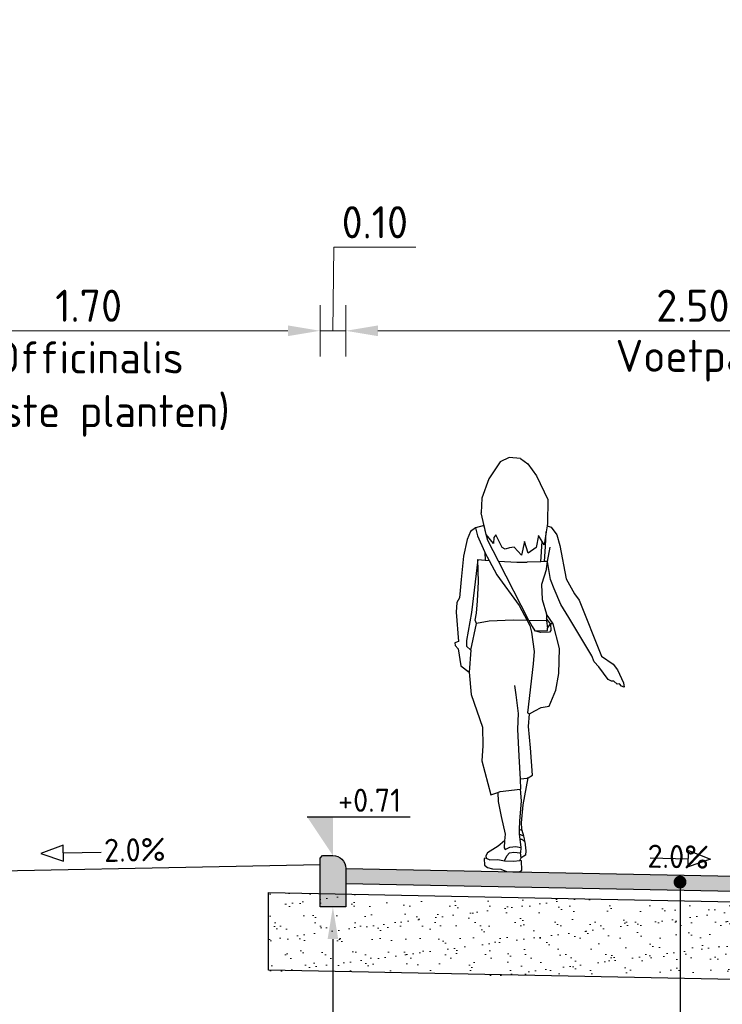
# Model space of a CAD drawing. Header units: metres. Extents: x 90794 to 91984, y 464666 to 465269.
# Tile 66 of 81: x 91503.54 to 91506.28, y 465094.39 to 465098.22. Entities that reach past the tile are written whole.
import ezdxf
from ezdxf import colors
from ezdxf.entities.mleader import LeaderData, LeaderLine
from ezdxf.math import Vec2, Vec3

# ---------------------------------------------------------------- set-up
doc = ezdxf.new("R2010")
doc.units = ezdxf.units.M
for name, color, linetype, lineweight in [('N-WE-VH-KANTOPSLUITING-T25', 7, 'Continuous', 25), ('N-WE-VH-KANTOPSLUITING_GAZONBAND-SD', 90, 'Continuous', 25), ('N-WE-VH-VERHARDING-SD', 7, 'Continuous', 25), ('N-WE-VH-VERHARDING_ASFALT-AD-50', 8, 'Continuous', 18), ('N-WE-VH-VERHARDING_FUNDERING_ZAND-AD-50', 252, 'Continuous', 18), ('X-XX-AL-AANKLEDING-SD', 253, 'Continuous', 25), ('X-XX-AL-CONSTRUCTIELIJN-GD', 7, 'Continuous', 25), ('X-XX-AL-M', 7, 'Continuous', 18), ('X-XX-AL-PEILMAAT-SD', 7, 'Continuous', 25), ('X-XX-AL-T25', 7, 'Continuous', 25)]:
    doc.layers.add(name, color=color, linetype=linetype, lineweight=lineweight)
doc.layers.get('0').freeze()
doc.styles.add('NLCS-ISO', font='NLCS-ISO.ttf')
doc.styles.add('NLCS-ISO-M50-T25', font='NLCS-ISO.ttf', dxfattribs={"height": 0.125})
doc.dimstyles.new('NLCS-M50-T25-PIJL_L2_H1', dxfattribs={"dimscale": 0.05, "dimtxt": 2.5, "dimasz": 2.5, "dimexe": 2, "dimexo": 2, "dimgap": 0.7, "dimtad": 1, "dimzin": 0, "dimdsep": 46, "dimtxsty": 'NLCS-ISO-M50-T25', "dimcen": 0, "dimdle": 2, "dimclrd": 256, "dimclre": 256, "dimclrt": 256, "dimadec": 1, "dimazin": 0, "dimtfac": 1, "dimtdec": 3, "dimtofl": 0, "dimtmove": 0, "dimatfit": 3, "dimfxl": 2, "dimfxlon": 1, "dimtfillclr": 256, "dimtolj": 1, "dimtzin": 0, "dimlwd": -1, "dimlwe": -1, "dimarcsym": 0})

# ---------------------------------------------------------------- blocks, each defined once
blk = doc.blocks.new('*U147')
blk.add_lwpolyline([(4.853618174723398, 1.282961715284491), (3.115357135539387, 0.6533353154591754), (3.115357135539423, 1.91258811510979)], close=True)
blk.add_lwpolyline([(0.1561694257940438, 1.282961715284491), (3.115357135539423, 1.282961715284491)])
at = {"style": 'NLCS-ISO'}
blk.add_attdef('AFSCHOT', (-0.05833232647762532, 0.5282146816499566), '', height=1.8, dxfattribs=at)
blk = doc.blocks.new('*D151')
at = {"layer": 'Defpoints', "color": 0, "transparency": 16777216}
for p in [(91507.3116164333, 465097.0089788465), (91504.81155645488, 465094.9067684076), (91507.3116164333, 465094.856767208)]:
    blk.add_point(p, dxfattribs=at)
at = {"layer": 'X-XX-AL-M', "transparency": 16777216}
for p, q in [((91504.81155645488, 465096.9089788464), (91504.81155645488, 465097.1089788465)), ((91507.3116164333, 465096.9089788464), (91507.3116164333, 465097.1089788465)), ((91504.93655645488, 465097.0089788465), (91507.1866164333, 465097.0089788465))]:
    blk.add_line(p, q, dxfattribs=at)
for points in [[(91504.93655645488, 465097.0298121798), (91504.93655645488, 465096.9881455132), (91504.81155645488, 465097.0089788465)], [(91507.1866164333, 465097.0298121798), (91507.1866164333, 465096.9881455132), (91507.3116164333, 465097.0089788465)]]:
    blk.add_solid(points, dxfattribs=at)
at = {"layer": 'X-XX-AL-M', "transparency": 16777216, "char_height": 0.125, "attachment_point": 5, "style": 'NLCS-ISO-M50-T25'}
for s, insert in [('\\A1;2.50', (91506.1615864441, 465097.1064788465)), ('\\A1;Voetpad', (91506.1615864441, 465096.8927288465))]:
    blk.add_mtext(s, dxfattribs=dict(at, insert=insert))
blk = doc.blocks.new('SAL-AANKLEDING_VOETGANGER_VROUW_ACHTERAANZICHT-D')
for p, q in [((-0.01394782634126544, 1.611553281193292), (-0.04922027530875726, 1.59526892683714)), ((0.02918704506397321, 1.608398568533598), (-0.01394782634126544, 1.611553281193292)), ((-0.04922027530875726, 1.59526892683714), (-0.09391705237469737, 1.529519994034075)), ((0.02918704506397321, 1.608398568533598), (0.05847126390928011, 1.587673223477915)), ((0.05847126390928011, 1.587673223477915), (0.09172716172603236, 1.54058306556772)), ((0.09172716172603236, 1.54058306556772), (0.1353755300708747, 1.448480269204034)), ((-0.09391705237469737, 1.529519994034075), (-0.1208340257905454, 1.454208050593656)), ((-0.1208340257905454, 1.454208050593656), (-0.1236947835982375, 1.397020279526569)), ((0.1353755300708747, 1.448480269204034), (0.1339898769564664, 1.35499245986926)), ((0.132729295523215, 1.346662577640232), (0.1290605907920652, 1.322419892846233)), ((0.1290605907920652, 1.322419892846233), (0.1215189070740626, 1.272584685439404)), ((0.1270981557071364, 1.265088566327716), (0.1290605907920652, 1.322419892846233)), ((0.1215189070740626, 1.272584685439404), (0.1133285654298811, 1.285631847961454)), ((0.1226290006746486, 1.206777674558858), (0.1270981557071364, 1.265088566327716)), ((-0.1090980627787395, 1.242961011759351), (-0.09263588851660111, 1.211492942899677)), ((-0.1358379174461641, 1.215460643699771), (-0.1075278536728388, 1.212860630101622)), ((-0.05643515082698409, 1.208168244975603), (0.01471664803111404, 1.204526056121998)), ((0.01471664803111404, 1.204526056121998), (0.05611637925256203, 1.204551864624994)), ((0.1091304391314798, 1.206325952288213), (0.05611637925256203, 1.204551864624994)), ((0.1301998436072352, 1.178183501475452), (0.1113791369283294, 1.117633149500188)), ((0.1113791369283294, 1.117633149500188), (0.1137317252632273, 1.05943426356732)), ((0.1137317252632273, 1.05943426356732), (0.130089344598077, 1.002218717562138)), ((0.1569939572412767, 0.9644055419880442), (0.130089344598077, 1.002218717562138)), ((0.130089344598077, 1.002218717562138), (0.1306555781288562, 0.9854027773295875)), ((-0.163526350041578, 0.8625733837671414), (-0.1412327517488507, 0.9655296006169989)), ((0.05538343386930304, 0.9781743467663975), (0.06607439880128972, 0.958255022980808)), ((0.06607439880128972, 0.958255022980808), (0.07222841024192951, 0.9319006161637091)), ((0.130946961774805, 0.976749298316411), (0.1341298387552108, 0.9474406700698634)), ((0.1465196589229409, 0.9644594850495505), (0.1476213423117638, 0.938582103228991)), ((0.1569939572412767, 0.9644055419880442), (0.1465196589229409, 0.9644594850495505)), ((0.1815913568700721, 0.8682005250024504), (0.1569939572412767, 0.9644055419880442)), ((0.07222841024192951, 0.9319006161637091), (0.08211634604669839, 0.8575811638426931)), ((0.1079605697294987, 0.9314245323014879), (0.08592681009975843, 0.9374809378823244)), ((0.1421128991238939, 0.9325256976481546), (0.1079605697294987, 0.9314245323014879)), ((0.1476213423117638, 0.938582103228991), (0.1421128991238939, 0.9325256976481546)), ((0.08211634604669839, 0.8575811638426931), (0.07893415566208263, 0.8088108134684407)), ((0.1783830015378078, 0.7709265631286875), (0.1815913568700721, 0.8682005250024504)), ((0.07893415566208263, 0.8088108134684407), (0.05684848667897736, 0.6187168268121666)), ((0.1666190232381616, 0.7067898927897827), (0.1783830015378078, 0.7709265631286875)), ((0.141653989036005, 0.6442451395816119), (0.1666190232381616, 0.7067898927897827)), ((0.05684848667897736, 0.6187168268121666), (0.0644496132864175, 0.614864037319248)), ((0.0602987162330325, 0.5656696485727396), (0.0644496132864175, 0.614864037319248)), ((0.0644496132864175, 0.614864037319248), (0.08483351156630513, 0.6262241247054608)), ((0.08483351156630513, 0.6262241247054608), (0.1099656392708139, 0.638784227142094)), ((0.1099656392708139, 0.638784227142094), (0.141653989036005, 0.6442451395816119)), ((0.06894144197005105, 0.4822080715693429), (0.0602987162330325, 0.5656696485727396)), ((0.07633898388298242, 0.3757339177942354), (0.06894144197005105, 0.4822080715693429)), ((0.03138506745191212, 0.321514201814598), (0.0293041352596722, 0.3602452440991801)), ((0.05935851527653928, 0.3654292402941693), (0.07633898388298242, 0.3757339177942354)), ((-0.05823387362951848, 0.3086469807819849), (-0.05687312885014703, 0.2735728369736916)), ((0.02797305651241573, 0.3211108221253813), (0.03138506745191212, 0.321514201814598)), ((-0.05687312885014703, 0.2735728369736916), (-0.04541858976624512, 0.2148961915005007)), ((-0.04541858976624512, 0.2148961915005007), (-0.03069066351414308, 0.1457962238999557)), ((0.02586443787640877, 0.1970517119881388), (0.02472623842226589, 0.1642298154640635)), ((0.02472623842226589, 0.1642298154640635), (0.02410451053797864, 0.1463012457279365)), ((0.03638357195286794, 0.1606577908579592), (0.02472623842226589, 0.1642298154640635)), ((-0.0324915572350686, 0.1205956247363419), (-0.05680368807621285, 0.0989951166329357)), ((-0.0324915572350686, 0.1205956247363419), (-0.03443712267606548, 0.09337057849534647)), ((-0.03069066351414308, 0.1457962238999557), (-0.0324915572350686, 0.1205956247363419)), ((0.02641916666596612, 0.1272335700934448), (0.03035986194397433, 0.09477090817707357)), ((0.0466499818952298, 0.1168364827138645), (0.050072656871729, 0.08164852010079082)), ((-0.05680368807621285, 0.0989951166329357), (-0.09903900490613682, 0.07344645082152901)), ((-0.03443712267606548, 0.09337057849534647), (-0.02946971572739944, 0.08689013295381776)), ((-0.02946971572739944, 0.08689013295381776), (-0.01230930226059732, 0.0961616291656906)), ((-0.01230930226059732, 0.0961616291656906), (0.01088046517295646, 0.09801593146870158)), ((0.01088046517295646, 0.09801593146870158), (0.03035986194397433, 0.09477090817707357)), ((0.03035986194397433, 0.09477090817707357), (0.02989607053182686, 0.0729828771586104)), ((0.050072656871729, 0.08164852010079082), (0.04879596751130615, 0.06378332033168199)), ((-0.1041407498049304, 0.05304915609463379), (-0.1112807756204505, 0.05084258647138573)), ((-0.1112807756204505, 0.05084258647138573), (-0.1109677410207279, 0.02518663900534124)), ((-0.09903900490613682, 0.07344645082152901), (-0.1050683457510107, 0.06232065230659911)), ((-0.1050683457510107, 0.06232065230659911), (-0.1041407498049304, 0.05304915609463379)), ((-0.1041407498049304, 0.05304915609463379), (-0.08976309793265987, 0.04609552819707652)), ((-0.08976309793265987, 0.04609552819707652), (-0.0586888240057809, 0.04702267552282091)), ((-0.0586888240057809, 0.04702267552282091), (-0.03318008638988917, 0.04238693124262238)), ((-0.03318008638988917, 0.04238693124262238), (-0.02390417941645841, 0.06232065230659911)), ((-0.03318008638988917, 0.04238693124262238), (0.002068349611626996, 0.04053262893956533)), ((-0.02390417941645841, 0.06232065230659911), (-0.01323688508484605, 0.07344645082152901)), ((-0.01323688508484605, 0.07344645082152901), (0.002995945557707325, 0.07576432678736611)), ((0.002068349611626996, 0.04053262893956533), (0.02711329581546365, 0.04424122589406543)), ((0.002995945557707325, 0.07576432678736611), (0.02989607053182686, 0.0729828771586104)), ((0.02711329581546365, 0.04424122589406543), (0.03267884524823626, 0.05351272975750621)), ((0.03396332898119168, 0.04270777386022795), (0.02711329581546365, 0.04424122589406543)), ((0.03267884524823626, 0.05351272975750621), (0.02989607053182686, 0.0729828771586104)), ((0.04879596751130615, 0.06378332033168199), (0.03267884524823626, 0.05351272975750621)), ((0.03427636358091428, 0.006101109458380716), (0.03396332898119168, 0.04270777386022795)), ((-0.1109677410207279, 0.02518663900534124), (-0.09938577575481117, 0.01611318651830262)), ((-0.09938577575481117, 0.01611318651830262), (-0.07903909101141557, 0.01079427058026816)), ((-0.07903909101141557, 0.01079427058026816), (-0.04648437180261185, 0.01048139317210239)), ((-0.04648437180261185, 0.01048139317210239), (-0.02488557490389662, 0.001095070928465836)), ((-0.02488557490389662, 0.001095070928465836), (5.967448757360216e-16, 6.661338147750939e-16)), ((5.967448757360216e-16, 6.661338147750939e-16), (0.02631460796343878, 6.661338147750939e-16)), ((0.02631460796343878, 6.661338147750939e-16), (0.03427636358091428, 0.006101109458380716))]:
    blk.add_line(p, q)
for points in [[(0.1301998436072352, 1.178183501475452), (0.1350370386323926, 1.20719290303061), (0.1226290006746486, 1.206777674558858), (0.1091304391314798, 1.206325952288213), (0.1133285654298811, 1.285631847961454), (0.09934831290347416, 1.307902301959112), (0.0910343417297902, 1.261504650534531), (0.05985693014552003, 1.239344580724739), (0.04530747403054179, 1.285049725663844), (0.03283651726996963, 1.231727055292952), (0.004430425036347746, 1.262889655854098), (-0.01289035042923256, 1.260812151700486), (-0.03021112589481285, 1.255272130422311), (-0.04135789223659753, 1.261320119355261), (-0.06635494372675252, 1.311290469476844), (-0.07456193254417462, 1.300432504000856), (-0.07532631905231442, 1.276747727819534), (-0.1038288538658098, 1.31244192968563), (-0.1236947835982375, 1.397020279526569)], [(0.06248596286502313, 0.978040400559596), (0.07490992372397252, 0.9539984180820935), (0.08592681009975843, 0.9374809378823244), (0.1350632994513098, 0.9388451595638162), (0.1341298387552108, 0.9474406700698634), (0.1465196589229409, 0.9644594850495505), (0.1306555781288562, 0.9854027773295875), (0.130946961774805, 0.976749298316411), (0.06248596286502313, 0.978040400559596), (-0.05643515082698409, 1.208168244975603), (-0.09797596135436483, 1.288555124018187), (-0.1038288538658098, 1.31244192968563), (-0.1122785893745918, 1.346926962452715), (-0.145806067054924, 1.338775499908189), (-0.1649026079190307, 1.32417918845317), (-0.1772592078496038, 1.29274098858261), (-0.1914848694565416, 1.228168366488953), (-0.2016731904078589, 1.137244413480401), (-0.2074950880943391, 1.06596002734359), (-0.2184111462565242, 1.047775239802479), (-0.2205943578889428, 1.010678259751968), (-0.2111337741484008, 0.896477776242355), (-0.2255726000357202, 0.8901584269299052), (-0.2243866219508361, 0.8806751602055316), (-0.2126228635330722, 0.86695728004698), (-0.2024461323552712, 0.8018454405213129), (-0.1705553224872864, 0.7763449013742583), (-0.1623445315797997, 0.6902176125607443), (-0.1183418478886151, 0.5625285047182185), (-0.1173006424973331, 0.4898026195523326), (-0.1207717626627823, 0.4320237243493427), (-0.08601826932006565, 0.298602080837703), (-0.05823387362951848, 0.3086469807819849), (-0.04889520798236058, 0.3120231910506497), (0.02797305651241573, 0.3211108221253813), (0.03240671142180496, 0.2755216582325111), (0.02586443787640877, 0.1970517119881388)], [(0.1339898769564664, 1.35499245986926), (0.132729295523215, 1.346662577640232), (0.148990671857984, 1.340681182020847), (0.1706943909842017, 1.310693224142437), (0.1821846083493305, 1.269220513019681), (0.2074352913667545, 1.139828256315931), (0.2396745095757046, 1.08193405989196), (0.2581925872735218, 1.057030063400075), (0.3444384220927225, 0.8392493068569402), (0.3893423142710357, 0.8081974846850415), (0.4068426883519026, 0.7860408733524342), (0.4301765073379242, 0.7353138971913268), (0.4330932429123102, 0.7184049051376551), (0.4226934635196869, 0.7225790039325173), (0.4151967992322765, 0.7311960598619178), (0.4058259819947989, 0.729697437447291), (0.3921204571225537, 0.741439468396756), (0.3837108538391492, 0.7413117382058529), (0.3709665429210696, 0.7480555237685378), (0.3343538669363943, 0.7968492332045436), (0.3158662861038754, 0.8167015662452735), (0.3069657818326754, 0.8395777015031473), (0.2171130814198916, 0.9895435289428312), (0.1869739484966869, 1.040472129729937), (0.1604431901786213, 1.100538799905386), (0.1456765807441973, 1.137244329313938), (0.1350370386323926, 1.20719290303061), (0.1443153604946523, 1.262836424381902)], [(-0.145806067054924, 1.338775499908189), (-0.1376372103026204, 1.307396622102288), (-0.1109578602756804, 1.246516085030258), (-0.1090980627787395, 1.242961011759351), (-0.1075278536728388, 1.212860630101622), (-0.09263588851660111, 1.211492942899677), (-0.06298948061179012, 1.15482271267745), (0.02417097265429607, 1.036329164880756), (0.05538343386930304, 0.9781743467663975), (0.0005556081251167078, 0.9792083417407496), (-0.09280584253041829, 0.9744932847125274), (-0.1412327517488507, 0.9655296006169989), (-0.1472113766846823, 0.978676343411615), (-0.1412327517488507, 1.006762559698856), (-0.1382434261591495, 1.054568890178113), (-0.1334605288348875, 1.128071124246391), (-0.1358379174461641, 1.215460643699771), (-0.1611087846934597, 1.009074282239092), (-0.1806756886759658, 0.9003959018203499), (-0.1810641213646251, 0.878155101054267), (-0.163526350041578, 0.8625733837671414), (-0.1705553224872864, 0.7763449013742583)], [(0.04243331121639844, 0.1389602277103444), (0.02410451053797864, 0.1463012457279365), (0.02641916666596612, 0.1272335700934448), (0.03504096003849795, 0.1264827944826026), (0.0466499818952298, 0.1168364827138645), (0.04560423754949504, 0.1275876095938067), (0.04243331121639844, 0.1389602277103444), (0.03638357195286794, 0.1606577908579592), (0.0347523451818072, 0.1665082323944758), (0.0334060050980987, 0.189920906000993), (0.04024012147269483, 0.2600367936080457), (0.05935851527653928, 0.3654292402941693), (0.05562584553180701, 0.3631640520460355), (0.0293041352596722, 0.3602452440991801), (0.02447740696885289, 0.4500820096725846), (0.01881994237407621, 0.5553807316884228), (0.021765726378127, 0.6154067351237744), (0.01238233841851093, 0.6882738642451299), (0.007630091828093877, 0.7251776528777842)]]:
    blk.add_lwpolyline(points)
blk = doc.blocks.new('SAL-PEILMAAT_INFRACAD_H01-SOD')
blk.add_line((-2, 3), (6, 3))
blk.add_solid([(-2, 3), (0, 3), (0, 0)])
at = {"style": 'NLCS-ISO'}
blk.add_attdef('...', (0.3999999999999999, 3.399999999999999), '', height=1.8, dxfattribs=at)
blk = doc.blocks.new('_Dot')
at = {"color": 0, "linetype": 'ByBlock', "lineweight": -2}
blk.add_line((-0.5, 0), (-1, 0), dxfattribs=at)
at = {"color": 0, "linetype": 'ByBlock', "const_width": 0.5}
blk.add_lwpolyline([(-0.25, 0, 1), (0.25, 0, 1)], format="xyb", close=True, dxfattribs=at)
blk = doc.blocks.new('*D207')
at = {"layer": 'Defpoints', "color": 0, "transparency": 16777216}
for p in [(91504.71155645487, 465097.0089788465), (91504.71155645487, 465094.9067684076), (91503.01155645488, 465094.8477480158)]:
    blk.add_point(p, dxfattribs=at)
at = {"layer": 'X-XX-AL-M', "transparency": 16777216}
for p, q in [((91503.01155645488, 465096.9089788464), (91503.01155645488, 465097.1089788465)), ((91504.71155645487, 465096.9089788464), (91504.71155645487, 465097.1089788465)), ((91503.13655645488, 465097.0089788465), (91504.58655645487, 465097.0089788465))]:
    blk.add_line(p, q, dxfattribs=at)
for points in [[(91503.13655645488, 465097.0298121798), (91503.13655645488, 465096.9881455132), (91503.01155645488, 465097.0089788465)], [(91504.58655645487, 465097.0298121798), (91504.58655645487, 465096.9881455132), (91504.71155645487, 465097.0089788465)]]:
    blk.add_solid(points, dxfattribs=at)
at = {"layer": 'X-XX-AL-M', "transparency": 16777216, "char_height": 0.125, "attachment_point": 5, "style": 'NLCS-ISO-M50-T25'}
for s, insert in [('\\A1;1.70', (91503.81155645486, 465097.1064788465)), ('\\A1;Officinalis\\P(vaste planten)', (91503.81155645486, 465096.7823121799))]:
    blk.add_mtext(s, dxfattribs=dict(at, insert=insert))
blk = doc.blocks.new('*D247')
at = {"layer": 'Defpoints', "color": 0, "transparency": 16777216}
for p in [(91504.81155645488, 465097.0089805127), (91504.71155645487, 465094.7667684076), (91504.81155645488, 465094.7667684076)]:
    blk.add_point(p, dxfattribs=at)
at = {"layer": 'X-XX-AL-M', "transparency": 16777216}
for p, q in [((91504.76155645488, 465097.0089805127), (91504.76469761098, 465097.3339788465)), ((91504.76469761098, 465097.3339788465), (91505.08469761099, 465097.3339788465)), ((91504.71155645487, 465096.9089805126), (91504.71155645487, 465097.1089805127)), ((91504.81155645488, 465096.9089805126), (91504.81155645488, 465097.1089805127)), ((91504.58655645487, 465097.0089805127), (91504.46155645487, 465097.0089805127)), ((91504.71155645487, 465097.0089805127), (91504.81155645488, 465097.0089805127)), ((91504.93655645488, 465097.0089805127), (91505.06155645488, 465097.0089805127))]:
    blk.add_line(p, q, dxfattribs=at)
for points in [[(91504.58655645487, 465097.029813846), (91504.58655645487, 465096.9881471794), (91504.71155645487, 465097.0089805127)], [(91504.93655645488, 465097.029813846), (91504.93655645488, 465096.9881471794), (91504.81155645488, 465097.0089805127)]]:
    blk.add_solid(points, dxfattribs=at)
at = {"layer": 'X-XX-AL-M', "transparency": 16777216, "insert": (91504.92469761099, 465097.4314788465), "char_height": 0.125, "attachment_point": 5, "style": 'NLCS-ISO-M50-T25'}
blk.add_mtext('\\A1;0.10', dxfattribs=at)
blk = doc.blocks.new('N-SVH-KANTOPSLUITING_GAZONBAND_100X200-D')
h = blk.add_hatch(color=253)
edge = h.paths.add_edge_path()
edge.add_arc((0.05, 2.081668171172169e-17), 0.05, 90.00000000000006, 180)
edge.add_line((0, 0), (-2.775557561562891e-17, -0.15))
edge.add_line((-2.775557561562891e-17, -0.15), (0.09999999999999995, -0.1499999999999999))
edge.add_line((0.09999999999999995, -0.1499999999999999), (0.09999999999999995, 0.04000000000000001))
edge.add_line((0.09999999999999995, 0.04000000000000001), (0.08999999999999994, 0.05000000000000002))
edge.add_line((0.08999999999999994, 0.05000000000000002), (0.04999999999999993, 0.05000000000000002))
blk.add_lwpolyline([(0.04999999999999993, 0.05000000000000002, 0.4142135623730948), (0, 0), (-2.775557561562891e-17, -0.15), (0.09999999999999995, -0.1499999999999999), (0.09999999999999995, 0.04000000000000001), (0.08999999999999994, 0.05000000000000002)], format="xyb", close=True)
blk = doc.blocks.new('*U149')
blk.add_lwpolyline([(-4.853618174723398, 1.282961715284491), (-3.115357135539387, 0.6533353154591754), (-3.115357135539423, 1.91258811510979)], close=True)
blk.add_lwpolyline([(-0.1561694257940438, 1.282961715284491), (-3.115357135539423, 1.282961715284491)])
at = {"style": 'NLCS-ISO'}
blk.add_attdef('AFSCHOT', (0.05833232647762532, 0.5282146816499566), '', height=1.8, dxfattribs=at)

msp = doc.modelspace()

# ---------------------------------------------------------------- hatches: boundary and pattern name
at = {"layer": 'N-WE-VH-VERHARDING_ASFALT-AD-50'}
h = msp.add_hatch(color=256, dxfattribs=at)
h.dxf.hatch_style = 1
h.paths.add_polyline_path([(91504.81155645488, 465094.9167684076), (91504.81162840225, 465094.8567684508), (91507.3116164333, 465094.8067686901), (91507.3116164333, 465094.866767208)])
at = {"layer": 'N-WE-VH-VERHARDING_FUNDERING_ZAND-AD-50'}
h = msp.add_hatch(dxfattribs=at)
h.set_pattern_fill('AVH-FUNDERING_ZAND-SO', color=256, scale=0.05, pattern_type=2)
h.set_pattern_definition([(37.50000000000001, (6.695059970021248, 2.657089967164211), (-0.003149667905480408, 0.09634118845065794), [0, -0.07600000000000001, 0, -0.085, 0, -0.08125]), (7.499999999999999, (6.695059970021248, 2.657089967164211), (0.08848883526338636, 0.141107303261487), [0, -0.041, 0, -0.0685, 0, -0.02625]), (327.5, (6.633559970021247, 2.657089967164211), (0.1557070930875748, 0.0002829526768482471), [0, -0.025, 0, -0.09000000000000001, 0, -0.1175]), (317.5, (6.633559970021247, 2.657089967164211), (0.1503063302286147, 0.04388377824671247), [0, -0.0125, 0, -0.059, 0, -0.0675])])
h.paths.add_polyline_path([(91507.8116164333, 465094.7567492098), (91504.51155645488, 465094.8227504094), (91504.5115864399, 465094.515196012), (91507.8116164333, 465094.4546892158)])

# ---------------------------------------------------------------- linework, layer by layer
at = {"layer": 'X-XX-AL-CONSTRUCTIELIJN-GD', "flags": 128}
for points in [[(91503.01155645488, 465094.8977480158), (91504.71155645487, 465094.9317480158)], [(91504.81155645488, 465094.9167684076), (91507.3116164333, 465094.866767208)], [(91504.81155645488, 465094.9167684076), (91504.81162840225, 465094.8567684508)], [(91507.3116164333, 465094.8067686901), (91504.81162840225, 465094.8567684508)], [(91507.8116164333, 465094.4546892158), (91504.51155645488, 465094.5206904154), (91504.51155645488, 465094.8227504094), (91507.8116164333, 465094.7567492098)]]:
    msp.add_lwpolyline(points, dxfattribs=at)

# ---------------------------------------------------------------- block references
at = {"layer": 'N-WE-VH-KANTOPSLUITING_GAZONBAND-SD', "xscale": -1}
msp.add_blockref('N-SVH-KANTOPSLUITING_GAZONBAND_100X200-D', (91504.81155645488, 465094.9167684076), dxfattribs=at)
at = {"layer": 'N-WE-VH-VERHARDING-SD', "xscale": 0.05, "yscale": 0.05, "zscale": 0.05}
for name, p, rotation in [('*U149', (91503.86990057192, 465094.9149148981), 1.145762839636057), ('*U147', (91505.9866264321, 465094.8932670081), 358.8542371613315)]:
    msp.add_blockref(name, p, dxfattribs=dict(at, rotation=rotation)).add_auto_attribs({'AFSCHOT': '2.0%'})
at = {"layer": 'X-XX-AL-AANKLEDING-SD'}
msp.add_blockref('SAL-AANKLEDING_VOETGANGER_VROUW_ACHTERAANZICHT-D', (91505.4616164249, 465094.9037672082), dxfattribs=at)
at = {"layer": 'X-XX-AL-PEILMAAT-SD', "xscale": 0.05, "yscale": 0.05, "zscale": 0.05}
msp.add_blockref('SAL-PEILMAAT_INFRACAD_H01-SOD', (91504.76155645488, 465094.9667684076), dxfattribs=at).add_auto_attribs({'...': '+0.71'})

# ---------------------------------------------------------------- dimensions: what is measured, and where the dimension line sits
at = {"layer": 'X-XX-AL-M'}
dim = msp.add_linear_dim(base=(91504.81155645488, 465097.0089805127), p1=(91504.71155645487, 465094.7667684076), p2=(91504.81155645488, 465094.7667684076), dimstyle='NLCS-M50-T25-PIJL_L2_H1', override={"dimtmove": 1}, dxfattribs=at)
dim.commit()
dim.dimension.update_dxf_attribs({"geometry": '*D247', "text_midpoint": (91504.79969761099, 465097.3339788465), "dimtype": 160})
for base, p1, p2, text, picture, middle in [((91504.71155645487, 465097.0089788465), (91503.01155645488, 465094.8477480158), (91504.71155645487, 465094.9067684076), '<>\\XOfficinalis\\P(vaste planten)', '*D207', (91503.81155645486, 465097.0089788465)), ((91507.3116164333, 465097.0089788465), (91504.81155645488, 465094.9067684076), (91507.3116164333, 465094.856767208), '<>\\XVoetpad', '*D151', (91506.1615864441, 465097.0089788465))]:
    dim = msp.add_linear_dim(base=base, p1=p1, p2=p2, text=text, dimstyle='NLCS-M50-T25-PIJL_L2_H1', override={"dimtmove": 0}, dxfattribs=at)
    dim.commit()
    dim.dimension.update_dxf_attribs({"geometry": picture, "text_midpoint": middle, "dimtype": 160})

# ---------------------------------------------------------------- leaders
at = {"layer": 'N-WE-VH-KANTOPSLUITING-T25'}
ml = msp.add_multileader_mtext('Standard', dxfattribs=at)
ml.set_content('Gazonband 100x200', color=256, style='NLCS-ISO-M50-T25')
ml.set_leader_properties(color=256, linetype='ByLayer', lineweight=-1)
ml.build(insert=Vec2(0, 0))
ml.multileader.update_dxf_attribs({"text_left_attachment_type": 5, "text_right_attachment_type": 5, "dogleg_length": 0.125, "arrow_head_size": 0.125})
ctx = ml.context
ctx.base_point, ctx.char_height, ctx.arrow_head_size, ctx.landing_gap_size, ctx.plane_origin = Vec3(91503.16309944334, 465093.7260878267), 0.125, 0.125, 0.04500000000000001, Vec3(91505.05345863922, 465094.0316772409)
ctx.left_attachment, ctx.right_attachment = 5, 5
notes = []
notes.append((ctx, [(0, (1, 1, 0), (91504.76155645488, 465093.7260878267), (-1, 0), 0.07095701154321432, [(0, [(91504.76155645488, 465094.7667684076)], 0, [])])]))
ctx.mtext.insert, ctx.mtext.flow_direction = Vec3(91503.20809944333, 465093.8760878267), 5
ml = msp.add_multileader_mtext('Standard', dxfattribs=at)
ml.set_content('Gazonband 100x200', color=256, style='NLCS-ISO-M50-T25')
ml.set_leader_properties(color=256, linetype='ByLayer', lineweight=-1)
ml.build(insert=Vec2(0, 0))
ml.multileader.update_dxf_attribs({"text_left_attachment_type": 5, "text_right_attachment_type": 5, "dogleg_length": 0.125, "arrow_head_size": 0.125})
ctx = ml.context
ctx.base_point, ctx.char_height, ctx.arrow_head_size, ctx.landing_gap_size, ctx.plane_origin = Vec3(91503.08655645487, 465093.9461801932), 0.125, 0.125, 0.04500000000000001, Vec3(91502.66965427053, 465093.9577480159)
ctx.left_attachment, ctx.right_attachment = 5, 5
notes.append((ctx, [(0, (1, 1, 0), (91502.96155645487, 465093.9461801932), (1, 0), 0.125, [(0, [(91502.96155645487, 465094.7077480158)], 0, [])])]))
ctx.mtext.insert, ctx.mtext.flow_direction = Vec3(91503.13155645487, 465094.0961801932), 5
at = {"layer": 'X-XX-AL-T25'}
ml = msp.add_multileader_mtext('Standard', dxfattribs=at)
ml.set_content('\\pxsa1;-80 mm gebakken klinker keiformaat\\P-40 mm straatlaag\\P-250 mm menggranulaat 0/31.5\\P-400 mm zand geschikt voor zandbed', color=256, style='NLCS-ISO-M50-T25')
ml.set_leader_properties(color=256, linetype='ByLayer', lineweight=-1)
ml.set_arrow_properties(name='DOT')
ml.build(insert=Vec2(0, 0))
ml.multileader.update_dxf_attribs({"has_dogleg": 0, "text_left_attachment_type": 4, "text_right_attachment_type": 5, "dogleg_length": 0.125, "arrow_head_size": 0.05})
ctx = ml.context
ctx.base_point, ctx.char_height, ctx.arrow_head_size, ctx.landing_gap_size, ctx.plane_origin = Vec3(91502.39401387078, 465100.1297992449), 0.125, 0.05, 0, Vec3(91501.87981516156, 465100.9149830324)
ctx.left_attachment, ctx.right_attachment = 4, 5
notes.append((ctx, [(0, (1, 1, 0), (91502.26901387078, 465100.1297992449), (1, 0), 0.125, [(4, [(91502.39401387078, 465102.3141016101), (91502.39401387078, 465101.6798699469), (91502.39401387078, 465102.2535950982), (91502.39401387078, 465102.1166592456)], 0, [])])]))
ctx.mtext.insert, ctx.mtext.flow_direction = Vec3(91502.39401387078, 465100.9214659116), 5
ml = msp.add_multileader_mtext('Standard', dxfattribs=at)
ml.set_content('\\pxsa1;-Betonstraatsteen, dikformaat:\\P^I^I ^I50% Lavaro Geel 450; \\P^I^I ^I40% Lavaro Geel/Glissandro; \\P ^I10% Liscio Geel/Glissandro (geslepen).\\P-40 mm straatlaag\\P-300 mm zand geschikt voor zandbed', color=256, style='NLCS-ISO-M50-T25')
ml.set_leader_properties(color=256, linetype='ByLayer', lineweight=-1)
ml.set_arrow_properties(name='DOT')
ml.build(insert=Vec2(0, 0))
ml.multileader.update_dxf_attribs({"has_dogleg": 0, "text_left_attachment_type": 4, "text_right_attachment_type": 5, "dogleg_length": 0.125, "arrow_head_size": 0.05})
ctx = ml.context
ctx.base_point, ctx.char_height, ctx.arrow_head_size, ctx.landing_gap_size, ctx.plane_origin = Vec3(91506.11166800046, 465092.6297992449), 0.125, 0.05, 0, Vec3(91505.59746929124, 465093.4149830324)
ctx.left_attachment, ctx.right_attachment = 4, 5
notes.append((ctx, [(0, (1, 1, 0), (91505.98666800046, 465092.6297992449), (1, 0), 0.125, [(4, [(91506.11166800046, 465094.8633275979), (91506.11166800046, 465094.8069546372), (91506.11166800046, 465094.6488941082)], 0, [])])]))
ctx.mtext.insert, ctx.mtext.flow_direction = Vec3(91506.11166800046, 465093.8539943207), 5
ml = msp.add_multileader_mtext('Standard', dxfattribs=at)
ml.set_content('\\pxsa1;-25 mm AC 8 SURF geel\\P-40 mm AC 16/22 BIND\\P\\ps*;-60 mm AC 22 BASE\\P-250 mm menggranulaat 0/31.5\\P-300 mm zand geschikt voor zandbed', color=256, style='NLCS-ISO-M50-T25')
ml.set_leader_properties(color=256, linetype='ByLayer', lineweight=-1)
ml.set_arrow_properties(name='DOT')
ml.build(insert=Vec2(0, 0))
ml.multileader.update_dxf_attribs({"has_dogleg": 0, "text_left_attachment_type": 4, "text_right_attachment_type": 5, "dogleg_length": 0.125, "arrow_head_size": 0.05})
ctx = ml.context
ctx.base_point, ctx.char_height, ctx.arrow_head_size, ctx.landing_gap_size, ctx.plane_origin = Vec3(91502.04996155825, 465092.6297992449), 0.125, 0.05, 0, Vec3(91501.53576284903, 465093.4149830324)
ctx.left_attachment, ctx.right_attachment = 4, 5
notes.append((ctx, [(0, (1, 1, 0), (91501.92496155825, 465092.6297992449), (1, 0), 0.125, [(2, [(91502.04996155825, 465094.3404161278), (91502.04996155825, 465094.7905061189), (91502.04996155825, 465094.6154711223), (91502.04996155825, 465094.7404961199), (91502.04996155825, 465094.8405161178)], 0, [])])]))
ctx.mtext.insert, ctx.mtext.flow_direction = Vec3(91502.04996155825, 465093.6256325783), 5
for ctx, leaders in notes:
    for number, flags, end, landing, length, lines in leaders:
        leader = LeaderData()
        leader.index, (leader.has_last_leader_line, leader.has_dogleg_vector, leader.attachment_direction) = number, flags
        leader.last_leader_point, leader.dogleg_vector, leader.dogleg_length = Vec3(end), Vec3(landing), length
        for number, points, colour, breaks in lines:
            line = LeaderLine()
            line.index, line.vertices, line.color, line.breaks = number, Vec3.list(points), colors.encode_raw_color(colour), breaks
            leader.lines.append(line)
        ctx.leaders.append(leader)

doc.saveas('drawing.dxf')
